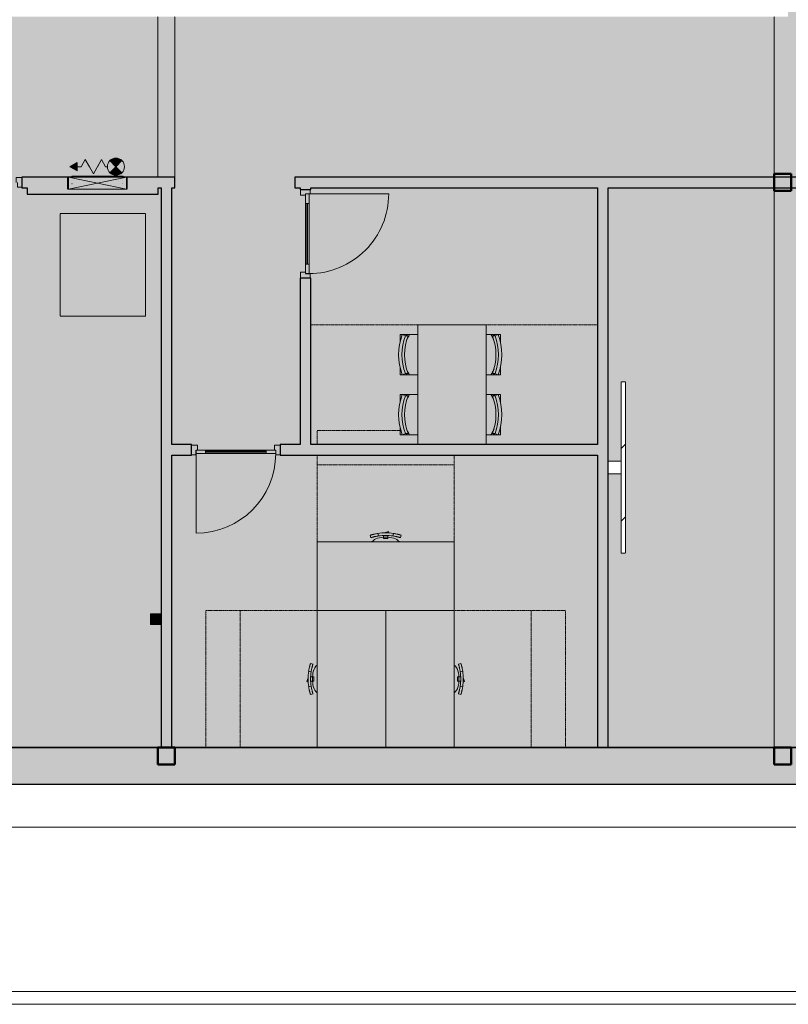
# Model space of a CAD drawing. Header units: millimetres. Extents: x 1000 to 188789, y -4122 to 39732.
# Tile 77 of 86: x 154376 to 163356, y 8500 to 20000. Entities that reach past the tile are written whole.
import ezdxf

# ---------------------------------------------------------------- set-up
doc = ezdxf.new("R2010")
doc.units = ezdxf.units.MM
doc.linetypes.add('Dash', pattern=[6.35, 3.175, -3.175])
doc.linetypes.add('THO_hhidden', pattern=[2.5, 1.5, -1])
doc.layers.add('A-AREA-BNDY', color=1, linetype='Continuous', lineweight=50, true_color=0xff0000)
doc.layers.add('A-DETL', color=7, linetype='Continuous', lineweight=13, true_color=0x00a600)
for name, color, linetype, lineweight in [('A-AREA-PATT', 7, 'Continuous', 13), ('A-DETL-GENF', 7, 'Continuous', 13), ('A-DOOR', 7, 'Continuous', 13), ('A-GENM', 7, 'Continuous', 13), ('A-WALL-PATT', 7, 'Continuous', 18), ('I-FURN', 7, 'Continuous', 13), ('I-FURN-HDLN', 7, 'Dash', 13), ('I-WALL', 7, 'Continuous', 18), ('P-SANR-FIXT', 7, 'Continuous', 13), ('Q-SPCQ', 7, 'Continuous', 13), ('S-COLS-SYMB', 7, 'Continuous', 50)]:
    doc.layers.add(name, color=color, linetype=linetype, lineweight=lineweight)
pattern_1 = [(135, (14768.75, -53337.14), (-424.264, -424.264), [])]

# ---------------------------------------------------------------- blocks, each defined once
blk = doc.blocks.new('NLRS_01_GM_WPB_dummy digibord_gen_tho_HW - Digibord-V197-01 1e verdieping BC')
at = {"layer": 'A-GENM', "true_color": 0x808080}
h = blk.add_hatch(dxfattribs=at)
h.set_pattern_fill('FP_142', color=8, style=0, pattern_type=2)
h.set_pattern_definition(pattern_1)
h.paths.add_polyline_path([(1000, 75), (1000, 125), (-1000, 125), (-1000, 75), (655, 75)])
h = blk.add_hatch(dxfattribs=at)
h.set_pattern_fill('FP_142', color=8, style=0, pattern_type=2)
h.set_pattern_definition(pattern_1)
h.paths.add_polyline_path([(75, 75), (-75, 75), (-75, -75), (75, -75)])
at = {"layer": 'A-GENM', "linetype": 'THO_hhidden'}
for p, q in [((1000, 125), (-1000, 125)), ((-1000, 125), (-1000, 75)), ((1000, 75), (1000, 125)), ((-1000, 75), (1000, 75)), ((75, 75), (-75, 75)), ((-75, 75), (-75, -75)), ((75, -75), (75, 75)), ((-75, -75), (75, -75))]:
    blk.add_line(p, q, dxfattribs=at)
blk = doc.blocks.new('NLRS_32_DO_WPB_binnen deurkozijn hout_gen_tho - enkele deur met glas_ rechtsdraaiend-2036025-01 1e verdieping BC')
at = {"layer": 'A-DOOR'}
for p, q in [((-467, 0), (-517, 0)), ((-467, -54), (-467, 0)), ((467, -54), (467, 0)), ((467, 0), (517, 0)), ((-517, -114), (-450, -114)), ((-450, -114), (-450, -54)), ((450, -114), (450, -54)), ((517, -114), (450, -114))]:
    blk.add_line(p, q, dxfattribs=at)
blk = doc.blocks.new('NLRS_32_DO_UN_deur_gen_tho - deur met glasvlak_ rechtsdraaiend-V221-01 1e verdieping BC')
at = {"layer": 'A-DETL-GENF'}
for p, q in [((-465, 0), (-465, 930)), ((-465, 0), (465, 0)), ((-465, -40), (-465, 0)), ((-465, -40), (465, -40)), ((465, -40), (465, 0))]:
    blk.add_line(p, q, dxfattribs=at)
blk.add_arc((-465, 0), 930, 360, 90, dxfattribs=at)
at = {"layer": 'A-GENM', "lineweight": 18}
for p, q in [((-355, 0), (-465, 0)), ((-465, 0), (-465, -40)), ((-355, -40), (-355, 0)), ((465, 0), (355, 0)), ((355, 0), (355, -40)), ((465, -40), (465, 0)), ((-465, -40), (-355, -40)), ((355, -40), (465, -40))]:
    blk.add_line(p, q, dxfattribs=at)
at = {"layer": 'A-GENM'}
for p, q in [((-355, 0), (355, 0)), ((355, 0), (-224, 0)), ((198, 0), (355, 0)), ((355, -40), (-355, -40)), ((355, -40), (-224, -40)), ((355, -40), (-224, -40)), ((198, -40), (355, -40)), ((198, -40), (355, -40))]:
    blk.add_line(p, q, dxfattribs=at)
blk = doc.blocks.new('NLRS_32_DO_WPB_binnen deurkozijn hout_gen_tho - enkele deur met glas_ linksdraaiend-2036054-01 1e verdieping BC')
at = {"layer": 'A-DOOR'}
for p, q in [((-467, 0), (-517, 0)), ((-467, -54), (-467, 0)), ((467, -54), (467, 0)), ((467, 0), (517, 0)), ((-517, -114), (-450, -114)), ((-450, -114), (-450, -54)), ((450, -114), (450, -54)), ((517, -114), (450, -114))]:
    blk.add_line(p, q, dxfattribs=at)
blk = doc.blocks.new('NLRS_32_DO_UN_deur_gen_tho - deur met glasvlak_ linksdraaiend-V220-01 1e verdieping BC')
at = {"layer": 'A-DETL-GENF'}
for p, q in [((465, 0), (465, 930)), ((-465, 0), (465, 0)), ((-465, -40), (-465, 0)), ((-465, -40), (465, -40)), ((465, -40), (465, 0))]:
    blk.add_line(p, q, dxfattribs=at)
blk.add_arc((465, 0), 930, 90, 180, dxfattribs=at)
at = {"layer": 'A-GENM', "lineweight": 18}
for p, q in [((-355, 0), (-465, 0)), ((-465, 0), (-465, -40)), ((-355, -40), (-355, 0)), ((465, 0), (355, 0)), ((355, 0), (355, -40)), ((465, -40), (465, 0)), ((-465, -40), (-355, -40)), ((355, -40), (465, -40))]:
    blk.add_line(p, q, dxfattribs=at)
at = {"layer": 'A-GENM'}
for p, q in [((355, 0), (-355, 0)), ((-198, 0), (-355, 0)), ((-355, 0), (224, 0)), ((355, -40), (-355, -40)), ((-198, -40), (-355, -40)), ((-355, -40), (224, -40))]:
    blk.add_line(p, q, dxfattribs=at)
blk = doc.blocks.new('NLRS_32_DO_WPB_binnen deurkozijn hout_gen_tho - enkele deur_ rechtsdraaiend-1905093-01 1e verdieping BC')
at = {"layer": 'A-DOOR'}
for p, q in [((-467, 0), (-517, 0)), ((-467, -54), (-467, 0)), ((467, -54), (467, 0)), ((467, 0), (517, 0)), ((-517, -114), (-450, -114)), ((-450, -114), (-450, -54)), ((450, -114), (450, -54)), ((517, -114), (450, -114))]:
    blk.add_line(p, q, dxfattribs=at)
blk = doc.blocks.new('NLRS_32_DO_UN_glasvlakvulling_gen_tho - enkelglas-1905434-01 1e verdieping BC')
at = {"layer": 'A-GENM', "true_color": 0xd7e6e6}
blk.add_hatch(color=254, dxfattribs=at).paths.add_polyline_path([(-16, -31), (-355, -31), (-355, -41), (355, -41), (355, -31), (67, -31)])
at = {"layer": 'A-GENM', "lineweight": 18}
for p, q in [((355, -31), (-355, -31)), ((-355, -31), (-355, -41)), ((-355, -41), (355, -41)), ((355, -41), (355, -31))]:
    blk.add_line(p, q, dxfattribs=at)
blk = doc.blocks.new('NLRS_28_SCO_UN_koker_gen_bcb - K200_200_12_5-2311149-01 1e verdieping BC')
at = {"layer": 'S-COLS-SYMB'}
for p, q in [((-100, 100), (100, 100)), ((-100, -100), (-100, 100)), ((100, -100), (100, 100)), ((-100, -100), (100, -100))]:
    blk.add_line(p, q, dxfattribs=at)
blk = doc.blocks.new('NLRS_82_FU_UN_bureau vrijstaand 2 poten kmx4r73h_gen_bcb - bureau vrijstaand 2 poten-2080460-01 1e verdieping BC')
at = {"layer": 'I-FURN'}
for p, q in [((0, 0), (1600, 0)), ((1600, 0), (1600, -800)), ((0, -800), (1600, -800))]:
    blk.add_line(p, q, dxfattribs=at)
at = {"layer": 'I-FURN-HDLN'}
for p, q in [((1600, 1300), (0, 1300)), ((1600, 0), (1600, 1300)), ((0, 900), (1600, 900)), ((1600, 0), (1600, 900))]:
    blk.add_line(p, q, dxfattribs=at)
blk = doc.blocks.new('NLRS_82_FU_UN_bureaustoel eenvoudig mgrq5610_gen_bcb - bureaustoel eenvoudig-2080445-01 1e verdieping BC')
at = {"layer": 'I-FURN'}
for p, q in [((-31, 14), (-36, -1)), ((-8, 6), (-31, 14)), ((13, 0), (-8, 6)), ((-182, -28), (-174, -58)), ((-174, -58), (-182, -28)), ((-91, -7), (-84, -36)), ((-25, -37), (-25, -31)), ((-25, -47), (-25, -37)), ((-25, -68), (-25, -47)), ((25, -68), (-25, -68)), ((25, -31), (25, -37)), ((25, -37), (25, -47)), ((25, -47), (25, -68)), ((84, -36), (91, -7)), ((174, -58), (182, -28)), ((174, -58), (182, -28))]:
    blk.add_line(p, q, dxfattribs=at)
for centre, radius, start, end in [((-67, -178), 118, 103.7411, 142.9087), ((-17, -324), 272, 86.5079, 106.6919), ((0, -595), 595, 90, 98.8508), ((0, -595), 565, 90, 98.5303), ((0, -595), 595, 81.1492, 90), ((0, -595), 565, 81.4697, 90), ((17, -324), 272, 73.3081, 93.4921), ((67, -178), 118, 37.0913, 76.2589)]:
    blk.add_arc(centre, radius, start, end, dxfattribs=at)
for points in [[(-182, -28), (-182, -28), (-182, -28), (-182, -28)], [(-182, -28), (-182, -28), (-181, -28), (-181, -28), (-181, -28)], [(-181, -28), (-180, -28), (-179, -28), (-177, -27), (-176, -27)], [(-173, -57), (-173, -57), (-174, -57), (-174, -57), (-174, -58)], [(-174, -58), (-174, -58), (-174, -57), (-174, -57)], [(-168, -56), (-169, -56), (-172, -57), (-173, -57), (-173, -57)], [(-130, -14), (-123, -13), (-111, -10), (-98, -8), (-91, -7)], [(-84, -36), (-90, -37), (-103, -39), (-116, -42), (-122, -43)], [(122, -43), (116, -42), (103, -39), (90, -37), (84, -36)], [(91, -7), (98, -8), (111, -10), (123, -13), (130, -14)], [(173, -57), (173, -57), (172, -57), (169, -56), (168, -56)], [(174, -58), (174, -57), (174, -57), (173, -57), (173, -57)], [(174, -57), (174, -57), (174, -58), (174, -58)], [(176, -27), (177, -27), (179, -28), (180, -28), (181, -28)], [(181, -28), (181, -28), (181, -28), (182, -28), (182, -28)], [(182, -28), (182, -28), (182, -28), (182, -28)]]:
    blk.add_open_spline(points, degree=3, dxfattribs=at)
for points in [[(-176, -27), (-175, -26), (-172, -26), (-168, -24), (-164, -23), (-160, -22), (-157, -21), (-153, -20), (-148, -19), (-144, -18), (-138, -16), (-133, -15), (-130, -14)], [(-122, -43), (-127, -44), (-133, -46), (-141, -48), (-146, -49), (-150, -50), (-154, -51), (-157, -52), (-160, -53), (-163, -54), (-166, -55), (-167, -55), (-168, -56)], [(168, -56), (167, -55), (165, -55), (160, -53), (156, -52), (153, -51), (149, -50), (145, -49), (141, -48), (136, -47), (130, -45), (125, -44), (122, -43)], [(130, -14), (134, -15), (141, -17), (149, -19), (154, -20), (158, -21), (162, -22), (165, -23), (168, -24), (170, -25), (173, -26), (175, -26), (176, -27)]]:
    blk.add_open_spline(points, degree=3, knots=[0, 0, 0, 0, 0.2, 0.3, 0.4, 0.475, 0.55, 0.625, 0.7, 0.775, 0.85, 1, 1, 1, 1], dxfattribs=at)
blk = doc.blocks.new('NLRS_82_FU_UN_bureau vrijstaand 2 poten kmx4r73h_gen_bcb - bureau vrijstaand 2 poten-2332670-01 1e verdieping BC')
at = {"layer": 'I-FURN'}
for p, q in [((1600, 800), (0, 800)), ((1600, 800), (1600, 0)), ((1600, 0), (0, 0))]:
    blk.add_line(p, q, dxfattribs=at)
at = {"layer": 'I-FURN-HDLN'}
for p, q in [((1600, 0), (1600, -900)), ((1600, 0), (1600, -1300)), ((0, -900), (1600, -900)), ((1600, -1300), (0, -1300))]:
    blk.add_line(p, q, dxfattribs=at)
blk = doc.blocks.new('NLRS_82_FU_UN_bureaustoel eenvoudig mgrq5610_gen_bcb - bureaustoel eenvoudig-2332671-01 1e verdieping BC')
at = {"layer": 'I-FURN'}
for p, q in [((-174, 58), (-182, 28)), ((-182, 28), (-174, 58)), ((-84, 36), (-91, 7)), ((-36, 1), (-31, -14)), ((-25, 47), (-25, 68)), ((-25, 68), (25, 68)), ((-25, 37), (-25, 47)), ((-25, 31), (-25, 37)), ((-8, -6), (13, 0)), ((25, 68), (25, 47)), ((25, 47), (25, 37)), ((25, 37), (25, 31)), ((91, 7), (84, 36)), ((182, 28), (174, 58)), ((182, 28), (174, 58)), ((-31, -14), (-8, -6))]:
    blk.add_line(p, q, dxfattribs=at)
for centre, radius, start, end in [((-67, 178), 118, 217.0913, 256.2589), ((-17, 324), 272, 253.3081, 273.4921), ((0, 595), 595, 261.1492, 270), ((0, 595), 565, 261.4697, 270), ((17, 324), 272, 266.5079, 286.6919), ((0, 595), 565, 270, 278.5303), ((0, 595), 595, 270, 278.8508), ((67, 178), 118, 283.7411, 322.9087)]:
    blk.add_arc(centre, radius, start, end, dxfattribs=at)
for points in [[(-181, 28), (-181, 28), (-181, 28), (-182, 28), (-182, 28)], [(-182, 28), (-182, 28), (-182, 28), (-182, 28)], [(-176, 27), (-177, 27), (-179, 28), (-180, 28), (-181, 28)], [(-174, 57), (-174, 57), (-174, 58), (-174, 58)], [(-174, 58), (-174, 57), (-174, 57), (-173, 57), (-173, 57)], [(-173, 57), (-173, 57), (-172, 57), (-169, 56), (-168, 56)], [(-91, 7), (-98, 8), (-111, 10), (-123, 13), (-130, 14)], [(-122, 43), (-116, 42), (-103, 39), (-90, 37), (-84, 36)], [(84, 36), (90, 37), (103, 39), (116, 42), (122, 43)], [(130, 14), (123, 13), (111, 10), (98, 8), (91, 7)], [(168, 56), (169, 56), (172, 57), (173, 57), (173, 57)], [(173, 57), (173, 57), (174, 57), (174, 57), (174, 58)], [(174, 58), (174, 58), (174, 57), (174, 57)], [(181, 28), (180, 28), (179, 28), (177, 27), (176, 27)], [(182, 28), (182, 28), (181, 28), (181, 28), (181, 28)], [(182, 28), (182, 28), (182, 28), (182, 28)]]:
    blk.add_open_spline(points, degree=3, dxfattribs=at)
for points in [[(-130, 14), (-134, 15), (-141, 17), (-149, 19), (-154, 20), (-158, 21), (-162, 22), (-165, 23), (-168, 24), (-170, 25), (-173, 26), (-175, 26), (-176, 27)], [(-168, 56), (-167, 55), (-165, 55), (-160, 53), (-156, 52), (-153, 51), (-149, 50), (-145, 49), (-141, 48), (-136, 47), (-130, 45), (-125, 44), (-122, 43)], [(122, 43), (127, 44), (133, 46), (141, 48), (146, 49), (150, 50), (154, 51), (157, 52), (160, 53), (163, 54), (166, 55), (167, 55), (168, 56)], [(176, 27), (175, 26), (172, 26), (168, 24), (164, 23), (160, 22), (157, 21), (153, 20), (148, 19), (144, 18), (138, 16), (133, 15), (130, 14)]]:
    blk.add_open_spline(points, degree=3, knots=[0, 0, 0, 0, 0.2, 0.3, 0.4, 0.475, 0.55, 0.625, 0.7, 0.775, 0.85, 1, 1, 1, 1], dxfattribs=at)
blk = doc.blocks.new('NLRS_82_FU_UN_tafel xlhbxup7_gen_bcb - tafel-V254-01 1e verdieping BC')
at = {"layer": 'I-FURN'}
for p, q in [((700, 400), (-700, 400)), ((700, -400), (700, 400)), ((-700, -400), (700, -400))]:
    blk.add_line(p, q, dxfattribs=at)
at = {"layer": 'I-FURN-HDLN'}
for p, q in [((700, 400), (700, 1650)), ((700, -400), (700, -1700))]:
    blk.add_line(p, q, dxfattribs=at)
blk = doc.blocks.new('NLRS_82_FU_UN_stoel buisframe 20ezvjsu_gen_bcb - stoel buisframe-2165356-01 1e verdieping BC')
at = {"layer": 'I-FURN'}
for p, q in [((-235, -39), (-145, -39)), ((-235, -39), (-235, -64)), ((-235, -64), (-230, -64)), ((-235, -65), (-221, -102)), ((-235, -95), (-235, -65)), ((-221, -132), (-235, -95)), ((-235, -151), (-235, -98)), ((-221, -132), (-221, -102)), ((146, -39), (235, -39)), ((221, -102), (235, -65)), ((235, -95), (221, -132)), ((221, -132), (221, -102)), ((230, -64), (235, -64)), ((235, -39), (235, -64)), ((235, -65), (235, -95)), ((235, -95), (235, -151)), ((-235, -151), (-235, -246)), ((-210, -129), (-210, -138)), ((210, -138), (210, -129)), ((235, -246), (235, -151))]:
    blk.add_line(p, q, dxfattribs=at)
for start, end in [(112.9542, 123.259), (56.741, 67.3677)]:
    blk.add_arc((0, -509), 429, start, end, dxfattribs=at)
for centre, major_axis in [((0, -667), (655, 0)), ((0, -667), (615, 0)), ((0, -697), (615, 0))]:
    blk.add_ellipse(centre, major_axis=major_axis, ratio=0.984808, start_param=1.204062, end_param=1.93798, dxfattribs=at)
blk = doc.blocks.new('NLRS_82_FU_UN_stoel buisframe 20ezvjsu_gen_bcb - stoel buisframe-V238-01 1e verdieping BC')
at = {"layer": 'I-FURN'}
for p, q in [((-235, -39), (-145, -39)), ((-235, -39), (-235, -64)), ((-235, -64), (-230, -64)), ((-235, -65), (-221, -102)), ((-235, -95), (-235, -65)), ((-221, -132), (-235, -95)), ((-235, -151), (-235, -98)), ((-221, -132), (-221, -102)), ((146, -39), (235, -39)), ((221, -102), (235, -65)), ((235, -95), (221, -132)), ((221, -132), (221, -102)), ((230, -64), (235, -64)), ((235, -39), (235, -64)), ((235, -65), (235, -95)), ((235, -95), (235, -151)), ((-235, -151), (-235, -204)), ((-210, -129), (-210, -138)), ((210, -138), (210, -129)), ((235, -204), (235, -151))]:
    blk.add_line(p, q, dxfattribs=at)
for start, end in [(112.9542, 123.259), (56.741, 67.3677)]:
    blk.add_arc((0, -509), 429, start, end, dxfattribs=at)
for centre, major_axis in [((0, -667), (655, 0)), ((0, -667), (615, 0)), ((0, -697), (615, 0))]:
    blk.add_ellipse(centre, major_axis=major_axis, ratio=0.984808, start_param=1.204062, end_param=1.93798, dxfattribs=at)
blk = doc.blocks.new('NLRS_65_SE__haspelkast inbouw p1jbq1s6_sav_bcb - haspelkast inbouw_saval_i 32-n_haspel deco-32_30m-3_4_-2287612-01 1e verdieping BC')
at = {"layer": 'A-DETL-GENF'}
for points in [[(43695, 28321), (43765, 28392), (43745, 28408), (43721, 28418), (43695, 28421), (43669, 28418), (43645, 28408), (43624, 28392), (43669, 28347)], [(43243, 28271), (43243, 28371), (43156, 28321), (43231, 28278)], [(43695, 28221), (43721, 28225), (43745, 28235), (43765, 28251), (43695, 28321), (43624, 28251), (43645, 28235), (43669, 28225)]]:
    blk.add_hatch(color=256, dxfattribs=at).paths.add_polyline_path(points)
for p, q in [((43243, 28371), (43156, 28321)), ((43156, 28321), (43243, 28271)), ((43290, 28321), (43156, 28321)), ((43243, 28271), (43243, 28371)), ((43290, 28321), (43337, 28404)), ((43385, 28321), (43337, 28404)), ((43385, 28321), (43432, 28239)), ((43527, 28404), (43432, 28239)), ((43480, 28321), (43527, 28404)), ((43575, 28321), (43527, 28404)), ((43595, 28321), (43575, 28321)), ((43624, 28392), (43695, 28321)), ((43765, 28251), (43624, 28392)), ((43765, 28392), (43624, 28251)), ((43695, 28321), (43624, 28251)), ((43695, 28321), (43765, 28392)), ((43765, 28251), (43695, 28321))]:
    blk.add_line(p, q, dxfattribs=at)
blk.add_circle((43695, 28321), 100, dxfattribs=at)
for start, end in [(45, 135), (225, 315)]:
    blk.add_arc((43695, 28321), 100, start, end, dxfattribs=at)
at = {"layer": 'Q-SPCQ'}
for p, q in [((43112, 28201), (43847, 28201)), ((43112, 28201), (43112, 28200)), ((43847, 28200), (43112, 28200)), ((43140, 28200), (43140, 28060)), ((43140, 28200), (43820, 28059)), ((43820, 28200), (43140, 28059)), ((43820, 28060), (43820, 28200)), ((43847, 28200), (43847, 28201)), ((43140, 28060), (43140, 28059)), ((43820, 28059), (43820, 28060)), ((43820, 28059), (43140, 28059))]:
    blk.add_line(p, q, dxfattribs=at)
blk = doc.blocks.new('NLRS_65_PF_FB_brandslanghaspel_saval - brandslanghaspel_saval_deco-d32_slang 30m-3_4_-V257-01 1e verdieping BC')
at = {"layer": 'P-SANR-FIXT'}
for p, q in [((47145, 18171), (47236, 18171)), ((47252, 18171), (47295, 18171)), ((47252, 18171), (47295, 18171)), ((47309, 18171), (47337, 18171)), ((47309, 18171), (47337, 18171)), ((47353, 18171), (47423, 18171)), ((47353, 18171), (47423, 18171)), ((47435, 18171), (47445, 18171)), ((46998, 18086), (46997, 18086)), ((46997, 18086), (46997, 18086)), ((46997, 18081), (46997, 18081)), ((46998, 18081), (46997, 18081)), ((47024, 18165), (47565, 18165)), ((47024, 18165), (47030, 18165)), ((47167, 18166), (47236, 18166)), ((47167, 18166), (47236, 18166)), ((47295, 18166), (47315, 18166)), ((47295, 18166), (47315, 18166)), ((47353, 18166), (47423, 18166)), ((47353, 18166), (47423, 18166)), ((47435, 18166), (47445, 18166)), ((47559, 18165), (47565, 18165)), ((47592, 18086), (47592, 18086)), ((47592, 18086), (47592, 18086)), ((47592, 18081), (47592, 18081)), ((47592, 18081), (47592, 18081))]:
    blk.add_line(p, q, dxfattribs=at)
at = {"layer": 'P-SANR-FIXT', "flags": 128}
for points in [[(46997, 18166), (46997, 18166), (46997, 18166), (46997, 18166), (46997, 18166), (46997, 18166), (46997, 18167), (46996, 18167), (46996, 18167), (46996, 18167), (46996, 18167), (46996, 18167), (46996, 18167), (46996, 18167), (46996, 18167), (46996, 18167), (46996, 18167), (46996, 18167), (46995, 18167), (46995, 18167), (46995, 18167), (46995, 18167), (46995, 18167), (46995, 18167), (46995, 18168), (46995, 18168), (46995, 18168), (46995, 18168), (46995, 18168), (46995, 18168), (46995, 18168), (46995, 18168), (46995, 18168), (46995, 18168), (46995, 18168), (46995, 18169), (46995, 18169), (46995, 18169), (46995, 18169), (46995, 18169), (46995, 18169), (46995, 18169), (46995, 18169), (46995, 18169), (46995, 18169), (46995, 18170), (46995, 18170), (46995, 18170), (46995, 18170), (46995, 18170), (46995, 18170), (46995, 18170), (46995, 18170), (46995, 18170), (46995, 18170), (46995, 18170), (46995, 18171), (46995, 18171), (46995, 18171), (46995, 18171), (46995, 18171), (46996, 18171), (46996, 18171), (46996, 18171), (46996, 18171), (46996, 18171), (46996, 18171), (46996, 18171), (46996, 18171), (46996, 18171), (46996, 18171), (46996, 18171), (46996, 18171), (46997, 18171), (46997, 18171), (46997, 18171), (46997, 18171), (46997, 18171), (46997, 18171), (46997, 18171)], [(46997, 18171), (46997, 18171), (46998, 18171), (46999, 18171), (47001, 18171), (47003, 18171), (47006, 18171), (47009, 18171), (47012, 18171), (47016, 18171), (47021, 18171), (47025, 18171), (47031, 18171), (47036, 18171), (47043, 18171), (47049, 18171), (47056, 18171), (47063, 18171), (47071, 18171), (47079, 18171), (47087, 18171), (47096, 18171), (47105, 18171), (47114, 18171), (47124, 18171), (47134, 18171), (47144, 18171)], [(47295, 18171), (47283, 18171), (47271, 18171), (47259, 18171), (47247, 18171), (47236, 18171), (47224, 18171), (47212, 18171), (47201, 18171), (47190, 18171), (47179, 18171), (47168, 18171), (47157, 18171), (47147, 18171), (47137, 18171), (47127, 18171), (47117, 18171), (47108, 18171), (47098, 18171), (47090, 18171), (47081, 18171), (47073, 18171), (47065, 18171), (47058, 18171), (47051, 18171), (47044, 18171), (47038, 18171), (47032, 18171), (47027, 18171), (47022, 18171), (47017, 18171), (47013, 18171), (47010, 18171), (47006, 18171), (47004, 18171), (47001, 18171), (47000, 18171), (46998, 18171), (46998, 18171), (46997, 18171), (46997, 18171)], [(47592, 18171), (47592, 18171), (47591, 18171), (47590, 18171), (47588, 18171), (47586, 18171), (47584, 18171), (47581, 18171), (47577, 18171), (47573, 18171), (47569, 18171), (47564, 18171), (47559, 18171), (47553, 18171), (47547, 18171), (47540, 18171), (47533, 18171), (47526, 18171), (47518, 18171), (47510, 18171), (47502, 18171), (47493, 18171), (47484, 18171), (47475, 18171), (47465, 18171), (47455, 18171), (47445, 18171), (47435, 18171), (47424, 18171), (47413, 18171), (47402, 18171), (47391, 18171), (47380, 18171), (47368, 18171), (47357, 18171), (47345, 18171), (47333, 18171), (47322, 18171), (47310, 18171), (47298, 18171), (47295, 18171)], [(47443, 18171), (47453, 18171), (47463, 18171), (47472, 18171), (47482, 18171), (47491, 18171), (47500, 18171), (47508, 18171), (47516, 18171), (47524, 18171), (47531, 18171), (47538, 18171), (47545, 18171), (47551, 18171), (47557, 18171), (47562, 18171), (47567, 18171), (47572, 18171), (47576, 18171), (47580, 18171), (47583, 18171), (47586, 18171), (47588, 18171), (47590, 18171), (47591, 18171), (47592, 18171), (47592, 18171), (47592, 18171)], [(47592, 18171), (47592, 18171), (47592, 18171), (47592, 18171), (47593, 18171), (47593, 18171), (47593, 18171), (47593, 18171), (47593, 18171), (47593, 18171), (47593, 18171), (47593, 18171), (47593, 18171), (47593, 18171), (47593, 18171), (47594, 18171), (47594, 18171), (47594, 18171), (47594, 18171), (47594, 18171), (47594, 18171), (47594, 18171), (47594, 18171), (47594, 18171), (47594, 18170), (47594, 18170), (47594, 18170), (47594, 18170), (47594, 18170), (47594, 18170), (47594, 18170), (47595, 18170), (47595, 18170), (47595, 18170), (47595, 18170), (47595, 18169), (47595, 18169), (47595, 18169), (47595, 18169), (47595, 18169), (47595, 18169), (47595, 18169), (47595, 18169), (47595, 18169), (47595, 18169), (47595, 18168), (47595, 18168), (47595, 18168), (47594, 18168), (47594, 18168), (47594, 18168), (47594, 18168), (47594, 18168), (47594, 18168), (47594, 18168), (47594, 18168), (47594, 18167), (47594, 18167), (47594, 18167), (47594, 18167), (47594, 18167), (47594, 18167), (47594, 18167), (47594, 18167), (47594, 18167), (47593, 18167), (47593, 18167), (47593, 18167), (47593, 18167), (47593, 18167), (47593, 18167), (47593, 18167), (47593, 18167), (47593, 18167), (47593, 18166), (47592, 18166), (47592, 18166), (47592, 18166), (47592, 18166), (47592, 18166)], [(46997, 18166), (46997, 18166), (46998, 18166), (46999, 18166), (47001, 18166), (47003, 18166), (47006, 18166), (47009, 18166), (47012, 18166), (47016, 18166), (47021, 18166), (47025, 18166), (47031, 18166), (47036, 18166), (47043, 18166), (47049, 18166), (47056, 18166), (47063, 18166), (47071, 18166), (47079, 18166), (47087, 18166), (47096, 18166), (47105, 18166), (47114, 18166), (47124, 18166), (47134, 18166), (47144, 18166), (47154, 18166), (47165, 18166), (47176, 18166), (47187, 18166), (47198, 18166), (47209, 18166), (47221, 18166), (47232, 18166), (47244, 18166), (47256, 18166), (47268, 18166), (47280, 18166), (47291, 18166), (47295, 18166)], [(47146, 18166), (47137, 18166), (47127, 18166), (47117, 18166), (47108, 18166), (47098, 18166), (47090, 18166), (47081, 18166), (47073, 18166), (47065, 18166), (47058, 18166), (47051, 18166), (47044, 18166), (47038, 18166), (47032, 18166), (47027, 18166), (47022, 18166), (47017, 18166), (47013, 18166), (47010, 18166), (47006, 18166), (47004, 18166), (47001, 18166), (47000, 18166), (46998, 18166), (46998, 18166), (46997, 18166), (46997, 18166)], [(47020, 18164), (47020, 18164), (47021, 18164), (47021, 18164), (47021, 18165), (47022, 18165), (47022, 18165), (47022, 18165), (47023, 18165), (47023, 18165), (47024, 18165), (47024, 18165), (47024, 18165)], [(47565, 18165), (47565, 18165), (47564, 18165), (47563, 18165), (47562, 18165), (47560, 18165), (47557, 18165), (47554, 18165), (47551, 18165), (47548, 18165), (47544, 18165), (47539, 18165), (47534, 18165), (47529, 18165), (47524, 18165), (47518, 18165), (47512, 18165), (47505, 18165), (47498, 18165), (47491, 18165), (47483, 18165), (47475, 18165), (47467, 18165), (47458, 18165), (47450, 18165), (47441, 18165), (47432, 18165), (47422, 18165), (47412, 18165), (47403, 18165), (47393, 18165), (47382, 18165), (47372, 18165), (47362, 18165), (47351, 18165), (47341, 18165), (47330, 18165), (47319, 18165), (47308, 18165), (47298, 18165), (47287, 18165), (47276, 18165), (47265, 18165), (47254, 18165), (47244, 18165), (47233, 18165), (47223, 18165), (47212, 18165), (47202, 18165), (47192, 18165), (47182, 18165), (47172, 18165), (47163, 18165), (47153, 18165), (47144, 18165), (47136, 18165), (47127, 18165), (47119, 18165), (47110, 18165), (47103, 18165), (47095, 18165), (47088, 18165), (47081, 18165), (47075, 18165), (47069, 18165), (47063, 18165), (47058, 18165), (47053, 18165), (47048, 18165), (47044, 18165), (47040, 18165), (47036, 18165), (47033, 18165), (47031, 18165), (47029, 18165), (47027, 18165), (47026, 18165), (47025, 18165), (47024, 18165), (47024, 18165)], [(47024, 18165), (47024, 18165), (47025, 18165), (47026, 18165), (47028, 18165)], [(47295, 18166), (47307, 18166), (47318, 18166), (47330, 18166), (47342, 18166), (47354, 18166), (47365, 18166), (47377, 18166), (47388, 18166), (47399, 18166), (47410, 18166), (47421, 18166), (47432, 18166), (47442, 18166), (47453, 18166), (47463, 18166), (47472, 18166), (47482, 18166), (47491, 18166), (47500, 18166), (47508, 18166), (47516, 18166), (47524, 18166), (47531, 18166), (47538, 18166), (47545, 18166), (47551, 18166), (47557, 18166), (47562, 18166), (47567, 18166), (47572, 18166), (47576, 18166), (47580, 18166), (47583, 18166), (47586, 18166), (47588, 18166), (47590, 18166), (47591, 18166), (47592, 18166), (47592, 18166), (47592, 18166)], [(47592, 18166), (47592, 18166), (47591, 18166), (47590, 18166), (47588, 18166), (47586, 18166), (47584, 18166), (47581, 18166), (47577, 18166), (47573, 18166), (47569, 18166), (47564, 18166), (47559, 18166), (47553, 18166), (47547, 18166), (47540, 18166), (47533, 18166), (47526, 18166), (47518, 18166), (47510, 18166), (47502, 18166), (47493, 18166), (47484, 18166), (47475, 18166), (47465, 18166), (47455, 18166), (47445, 18166)], [(47561, 18165), (47562, 18165), (47564, 18165), (47565, 18165), (47565, 18165), (47565, 18165)], [(47565, 18165), (47565, 18165), (47566, 18165), (47566, 18165), (47567, 18165), (47567, 18165), (47567, 18165), (47568, 18165), (47568, 18165), (47568, 18164), (47569, 18164), (47569, 18164), (47569, 18164)]]:
    blk.add_lwpolyline(points, dxfattribs=at)
blk = doc.blocks.new('NLRS_33_GM_WPB_vloeropening schacht rechthoek_gen_tho - 1000x1200 _dakluik_-2336092-01 1e verdieping BC')
at = {"layer": 'A-GENM', "linetype": 'THO_hhidden'}
for p, q in [((0, 1200), (1000, 1200)), ((0, 0), (0, 1200)), ((1000, 1200), (1000, 0)), ((1000, 0), (0, 0))]:
    blk.add_line(p, q, dxfattribs=at)
blk = doc.blocks.new('NLRS_82_FU_UN_bureau vrijstaand 2 poten kmx4r73h_gen_bcb - bureau vrijstaand 2 poten-V264-01 1e verdieping BC')
at = {"layer": 'I-FURN'}
for p, q in [((0, 0), (0, 800)), ((1600, 800), (0, 800)), ((1600, 800), (1600, 0)), ((1600, 0), (0, 0))]:
    blk.add_line(p, q, dxfattribs=at)
at = {"layer": 'I-FURN-HDLN'}
for p, q in [((0, 0), (0, -900)), ((0, -1013), (0, 0)), ((1600, 0), (1600, -900)), ((1600, 0), (1600, -1013)), ((0, -900), (1600, -900)), ((1600, -1138), (1600, -1300)), ((549, -1300), (546, -1300)), ((1600, -1300), (632, -1300))]:
    blk.add_line(p, q, dxfattribs=at)
blk = doc.blocks.new('NLRS_33_GM_WPB_vloeropening schacht rechthoek_gen_tho - 125x125-2338696-01 1e verdieping BC')
at = {"layer": 'A-GENM', "linetype": 'THO_hhidden', "true_color": 0xc8fac8}
blk.add_hatch(color=254, dxfattribs=at).paths.add_polyline_path([(125, -125), (125, 0), (0, 0), (0, -125)])
at = {"layer": 'A-GENM'}
for p, q in [((125, 0), (0, 0)), ((0, 0), (0, -125)), ((125, -125), (125, 0)), ((0, -125), (125, -125))]:
    blk.add_line(p, q, dxfattribs=at)
at = {"layer": 'A-GENM', "linetype": 'THO_hhidden'}
for p, q in [((0, 0), (0, -125)), ((125, 0), (0, 0)), ((0, 0), (125, -125)), ((0, -125), (125, 0)), ((125, -125), (125, 0)), ((0, -125), (125, -125))]:
    blk.add_line(p, q, dxfattribs=at)

msp = doc.modelspace()

# ---------------------------------------------------------------- hatches: boundary and pattern name
at = {"layer": 'A-AREA-PATT', "true_color": 0xf3fae6}
h = msp.add_hatch(color=7, dxfattribs=at)
h.paths.add_polyline_path([(161252, 11500), (165743, 11501), (166091, 11507), (166492, 11526), (166868, 11556), (167218, 11594), (167598, 11646), (167887, 11695), (168084, 11731), (168276, 11770), (168477, 11814), (168608, 11844), (168893, 11915), (169262, 12018), (169639, 12136), (170018, 12268), (170362, 12399), (170743, 12558), (171037, 12692), (168499, 18037), (161252, 18037), (161252, 14844), (161402, 14844), (161402, 15769), (161452, 15769), (161452, 13769), (161402, 13769), (161402, 14694), (161252, 14694), (161252, 11770)])
h.paths.add_polyline_path([(161127, 11500), (161127, 14912), (157419, 14912), (157419, 15037), (157652, 15037), (157652, 16983), (157777, 16983), (157777, 15037), (161127, 15037), (161127, 18037), (157777, 18037), (157777, 18017), (157652, 18017), (157652, 18037), (157589, 18037), (157589, 18162), (168440, 18162), (168440, 18166), (168551, 18219), (168556, 18209), (171627, 21458), (171627, 22162), (172893, 22164), (172893, 26037), (171752, 26037), (171752, 24126), (171627, 24126), (171627, 26742), (168556, 29991), (168552, 29983), (168439, 30037), (159752, 30037), (159752, 29234), (159689, 29234), (159689, 28200), (159752, 28200), (159752, 28162), (163352, 28162), (163352, 26100), (165589, 26100), (165589, 22100), (163352, 22100), (163351, 20037), (152552, 20037), (152551, 20000), (152489, 20000), (152489, 18966), (152552, 18966), (152552, 18162), (153368, 18162), (153368, 18037), (152552, 18037), (152552, 11500), (156027, 11500), (156027, 12937), (155904, 12937), (155904, 13062), (156027, 13062), (156027, 18037), (155992, 18037), (155992, 17962), (154464, 17962), (154464, 18037), (154402, 18037), (154402, 18162), (154939, 18162), (154939, 18021), (155629, 18023), (155629, 18162), (156189, 18162), (156189, 18037), (156152, 18037), (156152, 15037), (156385, 15037), (156385, 14912), (156152, 14912), (156152, 11500), (159537, 11500)])
h.paths.add_polyline_path([(171150, 12746), (171458, 12899), (171805, 13084), (172176, 13299), (172509, 13506), (172843, 13729), (173150, 13947), (173461, 14183), (173763, 14427), (174058, 14681), (174345, 14944), (174624, 15216), (174899, 15502), (175156, 15785), (175411, 16085), (175659, 16395), (175896, 16713), (176124, 17038), (176341, 17370), (176549, 17712), (176743, 18054), (176928, 18405), (177102, 18762), (177264, 19124), (177401, 19453), (177540, 19821), (177668, 20193), (177784, 20568), (177888, 20947), (177980, 21329), (178061, 21714), (178118, 22037), (174830, 22037), (174830, 21887), (175755, 21887), (175755, 21837), (173755, 21837), (173755, 21887), (174680, 21889), (174680, 22037), (171752, 22037), (171752, 21409), (168613, 18088), (169004, 17266), (169546, 17523), (171090, 14271), (170548, 14014), (171094, 12864)])
h.paths.add_polyline_path([(169893, 13703), (168349, 16955), (168891, 17212), (170435, 13960), (170016, 13761)])
h.paths.add_polyline_path([(157257, 14949), (156547, 14949), (156547, 14959), (157257, 14959)])
h.paths.add_polyline_path([(153204, 15955), (153204, 16080), (153329, 16080), (153329, 15955), (153217, 15955)])
h.paths.add_polyline_path([(168951, 16036), (168973, 16040), (168981, 16043), (169211, 16154), (169223, 16165), (169231, 16179), (169236, 16194), (169238, 16208), (169234, 16230), (169231, 16239), (169122, 16465), (169114, 16475), (169105, 16483), (169088, 16492), (169071, 16495), (169052, 16494), (169035, 16489), (168818, 16386), (168798, 16371), (168791, 16362), (168782, 16346), (168778, 16328), (168779, 16310), (168785, 16293), (168896, 16063), (168907, 16051), (168921, 16043), (168937, 16038), (168949, 16036)])
h.paths.add_polyline_path([(169606, 16347), (169628, 16351), (169636, 16354), (169866, 16465), (169880, 16481), (169886, 16490), (169891, 16505), (169893, 16519), (169889, 16541), (169886, 16550), (169776, 16778), (169771, 16784), (169760, 16794), (169737, 16804), (169724, 16806), (169707, 16805), (169683, 16797), (169464, 16691), (169454, 16683), (169445, 16673), (169437, 16657), (169433, 16639), (169434, 16621), (169440, 16604), (169551, 16374), (169567, 16359), (169576, 16354), (169592, 16349)])
h.paths.add_polyline_path([(157730, 17145), (157730, 17855), (157740, 17855), (157740, 17145)])
h.paths.add_polyline_path([(155499, 18184), (155473, 18187), (155449, 18197), (155429, 18213), (155499, 18284), (155570, 18213), (155545, 18196), (155525, 18187)])
h.paths.add_polyline_path([(155048, 18234), (154961, 18284), (155048, 18334), (155048, 18284)])
h.paths.add_polyline_path([(155499, 18284), (155429, 18355), (155449, 18371), (155473, 18381), (155499, 18384), (155525, 18381), (155549, 18371), (155570, 18355), (155525, 18310)])
h.paths.add_polyline_path([(152515, 19128), (152505, 19128), (152505, 19838), (152515, 19838)])
h.paths.add_polyline_path([(171715, 22324), (171705, 22324), (171705, 23034), (171715, 23034)])
h.paths.add_polyline_path([(171705, 23254), (171705, 23964), (171715, 23964), (171715, 23254)])
h.paths.add_polyline_path([(171753, 24125), (171753, 24474), (172152, 24474), (172152, 24139), (171831, 24137), (171831, 24125), (171827, 24125)])
h.paths.add_polyline_path([(173104, 26162), (174680, 26162), (174680, 26312), (173755, 26312), (173755, 26362), (175755, 26362), (175755, 26312), (174830, 26312), (174830, 26162), (178118, 26162), (178059, 26494), (177976, 26888), (177888, 27253), (177784, 27632), (177668, 28007), (177540, 28379), (177401, 28747), (177236, 29142), (177074, 29496), (176902, 29846), (176719, 30189), (176526, 30527), (176322, 30859), (176109, 31184), (175871, 31522), (175651, 31815), (175408, 32119), (175154, 32417), (174858, 32741), (174612, 32996), (174327, 33273), (174034, 33540), (173733, 33798), (173407, 34058), (173106, 34285), (172777, 34516), (172452, 34730), (172114, 34938), (171805, 35116), (171444, 35308), (171150, 35454), (170378, 33828), (170920, 33571), (169376, 30319), (168834, 30576), (168613, 30112), (171752, 26792), (171753, 26162), (173073, 26162)])
h.paths.add_polyline_path([(159705, 28362), (159705, 29072), (159715, 29072), (159715, 28362)])
h.paths.add_polyline_path([(161533, 30162), (168499, 30162), (171036, 35509), (170677, 35671), (170312, 35821), (169943, 35960), (169569, 36087), (169192, 36203), (168788, 36312), (168428, 36399), (168041, 36478), (167653, 36546), (167262, 36601), (166856, 36646), (166419, 36678), (166081, 36694), (165682, 36700), (161252, 36700), (161252, 33506), (161402, 33506), (161402, 34431), (161452, 34431), (161452, 32431), (161402, 32431), (161402, 33356), (161252, 33356), (161252, 30162), (161367, 30162)])
h.paths.add_polyline_path([(168721, 30630), (168179, 30887), (169723, 34139), (170265, 33882), (168795, 30787)])
h.paths.add_polyline_path([(169556, 31036), (169579, 31042), (169590, 31048), (169606, 31064), (169613, 31075), (169721, 31307), (169723, 31323), (169721, 31338), (169710, 31361), (169707, 31366), (169696, 31377), (169674, 31390), (169451, 31493), (169436, 31495), (169420, 31493), (169397, 31483), (169391, 31478), (169381, 31469), (169369, 31447), (169267, 31230), (169264, 31219), (169264, 31198), (169271, 31177), (169276, 31169), (169294, 31151), (169311, 31141), (169528, 31039), (169537, 31037), (169554, 31036)])
h.paths.add_polyline_path([(168901, 31347), (168926, 31354), (168940, 31364), (168952, 31377), (168966, 31402), (169066, 31618), (169068, 31634), (169066, 31649), (169061, 31664), (169047, 31683), (169037, 31691), (169010, 31705), (168796, 31804), (168781, 31806), (168765, 31804), (168750, 31799), (168731, 31785), (168723, 31775), (168714, 31758), (168612, 31541), (168609, 31528), (168609, 31509), (168615, 31491), (168625, 31474), (168633, 31466), (168657, 31452), (168874, 31350), (168884, 31347)])
at = {"layer": 'A-WALL-PATT', "true_color": 0xc0c0c0}
h = msp.add_hatch(color=9, dxfattribs=at)
h.paths.add_polyline_path([(154402, 18037), (154464, 18037), (154464, 18162), (154402, 18162)])
h.paths.add_polyline_path([(152427, 18037), (153368, 18037), (153368, 18162), (152427, 18162)])
for points in [[(155046, 17962), (155992, 17962), (155992, 18162), (155629, 18162), (155629, 18021), (154939, 18021), (154939, 18162), (154464, 18162), (154464, 17962), (154944, 17962)], [(163289, 18037), (163289, 18162), (159589, 18162), (159589, 18037), (162198, 18037)], [(156152, 11500), (156152, 18037), (156027, 18037), (156027, 11500)], [(161127, 11500), (161252, 11500), (161252, 18037), (161127, 18037), (161127, 11770)], [(157777, 15037), (157777, 15983), (157652, 15983), (157652, 15037)]]:
    msp.add_hatch(color=9, dxfattribs=at).paths.add_polyline_path(points)
h = msp.add_hatch(color=9, dxfattribs=at)
h.paths.add_polyline_path([(157777, 18037), (157777, 18162), (157589, 18162), (157589, 18037), (157652, 18037)])
h.paths.add_polyline_path([(156189, 18037), (156189, 18162), (155992, 18162), (155992, 18037), (156152, 18037)])
at = {"layer": 'A-WALL-PATT', "true_color": 0xd9eeee}
for points in [[(157777, 18037), (159589, 18037), (159589, 18162), (157777, 18162)], [(168499, 18037), (168440, 18162), (163289, 18162), (163289, 18037), (168186, 18037)]]:
    msp.add_hatch(color=254, dxfattribs=at).paths.add_polyline_path(points)
h = msp.add_hatch(color=254, dxfattribs=at)
h.paths.add_polyline_path([(157777, 15983), (157777, 16983), (157652, 16983), (157652, 15983)])
h.paths.add_polyline_path([(157777, 18017), (157777, 18037), (157652, 18037), (157652, 18017)])
at = {"layer": 'A-WALL-PATT', "true_color": 0xc0c0c0}
h = msp.add_hatch(color=9, dxfattribs=at)
h.paths.add_polyline_path([(160203, 14912), (161127, 14912), (161127, 15037), (157419, 15037), (157419, 14912), (159870, 14912)])
h.paths.add_polyline_path([(156152, 14912), (156385, 14912), (156385, 15037), (156152, 15037), (156152, 14993)])
at = {"layer": 'A-WALL-PATT', "true_color": 0x808080}
msp.add_hatch(color=8, dxfattribs=at).paths.add_polyline_path([(165689, 11070), (165689, 11500), (132089, 11500), (132089, 11070), (164860, 11070)])

# ---------------------------------------------------------------- linework, layer by layer
at = {"layer": 'A-AREA-BNDY', "lineweight": 35}
msp.add_line((165689, 11500), (132089, 11500), dxfattribs=at)
at = {"layer": 'A-DETL', "color": 7, "linetype": 'THO_hhidden', "lineweight": 18}
for p, q in [((155989, 20037), (155989, 18162)), ((156189, 20037), (156189, 18162)), ((163189, 20037), (163189, 18162)), ((163189, 18037), (163189, 11500))]:
    msp.add_line(p, q, dxfattribs=at)
at = {"layer": 'A-DETL', "color": 7, "linetype": 'THO_hhidden'}
msp.add_line((132089, 10570), (165689, 10570), dxfattribs=at)
at = {"layer": 'I-WALL', "lineweight": 25}
for p, q in [((154917, 18162), (154402, 18162)), ((154402, 18162), (154402, 18037)), ((154939, 18021), (154939, 18162)), ((155629, 18162), (155629, 18021)), ((156189, 18162), (155652, 18162)), ((156189, 18037), (156189, 18162)), ((157589, 18162), (157589, 18037)), ((168440, 18162), (157589, 18162)), ((154402, 18037), (154464, 18037)), ((154464, 18037), (154464, 17962)), ((154464, 17962), (155992, 17962)), ((154944, 18021), (154939, 18021)), ((155629, 18021), (155624, 18021)), ((155992, 17962), (155992, 18037)), ((155992, 18037), (156027, 18037)), ((156027, 18037), (156027, 11500)), ((156152, 15037), (156152, 18037)), ((156152, 18037), (156189, 18037)), ((157589, 18037), (157652, 18037)), ((157652, 18037), (157652, 18017)), ((157652, 18017), (157777, 18017)), ((157777, 18017), (157777, 18037)), ((157777, 18037), (161127, 18037)), ((161127, 18037), (161127, 15037)), ((161252, 11500), (161252, 18037)), ((161252, 18037), (168499, 18037)), ((157777, 16983), (157652, 16983)), ((157652, 16983), (157652, 15037)), ((157777, 15037), (157777, 16983)), ((156385, 15037), (156152, 15037)), ((156385, 14912), (156385, 15037)), ((157652, 15037), (157419, 15037)), ((157419, 15037), (157419, 14912)), ((161127, 15037), (157777, 15037)), ((156152, 11500), (156152, 14912)), ((156152, 14912), (156385, 14912)), ((157419, 14912), (161127, 14912)), ((161127, 14912), (161127, 11500)), ((156027, 11500), (152552, 11500)), ((161127, 11500), (156152, 11500)), ((165689, 11500), (161252, 11500)), ((132089, 11070), (165689, 11070))]:
    msp.add_line(p, q, dxfattribs=at)
at = {"layer": 'I-WALL'}
for p, q in [((124589, 8650), (173189, 8650)), ((173189, 8500), (124589, 8500))]:
    msp.add_line(p, q, dxfattribs=at)

# ---------------------------------------------------------------- block references
at = {"layer": 'A-DETL-GENF'}
msp.add_blockref('NLRS_65_SE__haspelkast inbouw p1jbq1s6_sav_bcb - haspelkast inbouw_saval_i 32-n_haspel deco-32_30m-3_4_-2287612-01 1e verdieping BC', (111805, -10038), dxfattribs=at)
for name, p, rotation in [('NLRS_32_DO_UN_deur_gen_tho - deur met glasvlak_ rechtsdraaiend-V221-01 1e verdieping BC', (157757, 17500), 269.9999999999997), ('NLRS_32_DO_UN_deur_gen_tho - deur met glasvlak_ linksdraaiend-V220-01 1e verdieping BC', (156902, 14932), 180)]:
    msp.add_blockref(name, p, dxfattribs=dict(at, rotation=rotation))
at = {"layer": 'A-DOOR'}
for name, p, rotation in [('NLRS_32_DO_WPB_binnen deurkozijn hout_gen_tho - enkele deur_ rechtsdraaiend-1905093-01 1e verdieping BC', (153885, 18043), 180), ('NLRS_32_DO_WPB_binnen deurkozijn hout_gen_tho - enkele deur met glas_ rechtsdraaiend-2036025-01 1e verdieping BC', (157771, 17500), 269.9999999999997), ('NLRS_32_DO_WPB_binnen deurkozijn hout_gen_tho - enkele deur met glas_ linksdraaiend-2036054-01 1e verdieping BC', (156902, 14918), 180)]:
    msp.add_blockref(name, p, dxfattribs=dict(at, rotation=rotation))
at = {"layer": 'A-GENM'}
for p, rotation in [((157771, 17500), 269.9999999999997), ((156902, 14918), 180)]:
    msp.add_blockref('NLRS_32_DO_UN_glasvlakvulling_gen_tho - enkelglas-1905434-01 1e verdieping BC', p, dxfattribs=dict(at, rotation=rotation))
at = {"layer": 'A-GENM', "linetype": 'THO_hhidden'}
msp.add_blockref('NLRS_33_GM_WPB_vloeropening schacht rechthoek_gen_tho - 1000x1200 _dakluik_-2336092-01 1e verdieping BC', (154847, 16537), dxfattribs=at)
for name, p, rotation in [('NLRS_01_GM_WPB_dummy digibord_gen_tho_HW - Digibord-V197-01 1e verdieping BC', (161327, 14769), 269.9999999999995), ('NLRS_33_GM_WPB_vloeropening schacht rechthoek_gen_tho - 125x125-2338696-01 1e verdieping BC', (155904, 12937), 89.9999999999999)]:
    msp.add_blockref(name, p, dxfattribs=dict(at, rotation=rotation))
at = {"layer": 'I-FURN'}
for name, p, rotation in [('NLRS_82_FU_UN_stoel buisframe 20ezvjsu_gen_bcb - stoel buisframe-2165356-01 1e verdieping BC', (158781, 16087), 89.99999999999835), ('NLRS_82_FU_UN_stoel buisframe 20ezvjsu_gen_bcb - stoel buisframe-V238-01 1e verdieping BC', (160031, 16087), 269.9999999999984), ('NLRS_82_FU_UN_stoel buisframe 20ezvjsu_gen_bcb - stoel buisframe-2165356-01 1e verdieping BC', (158781, 15387), 89.99999999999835), ('NLRS_82_FU_UN_stoel buisframe 20ezvjsu_gen_bcb - stoel buisframe-V238-01 1e verdieping BC', (160031, 15387), 269.9999999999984), ('NLRS_82_FU_UN_bureaustoel eenvoudig mgrq5610_gen_bcb - bureaustoel eenvoudig-2332671-01 1e verdieping BC', (158652, 14007), 180), ('NLRS_82_FU_UN_bureaustoel eenvoudig mgrq5610_gen_bcb - bureaustoel eenvoudig-2080445-01 1e verdieping BC', (157745, 12300), 90.00000000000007), ('NLRS_82_FU_UN_bureaustoel eenvoudig mgrq5610_gen_bcb - bureaustoel eenvoudig-2332671-01 1e verdieping BC', (159559, 12300), 89.99999999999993)]:
    msp.add_blockref(name, p, dxfattribs=dict(at, rotation=rotation))
at = {"layer": 'I-FURN-HDLN'}
for name, p, rotation in [('NLRS_82_FU_UN_tafel xlhbxup7_gen_bcb - tafel-V254-01 1e verdieping BC', (159427, 15737), 89.9999999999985), ('NLRS_82_FU_UN_bureau vrijstaand 2 poten kmx4r73h_gen_bcb - bureau vrijstaand 2 poten-V264-01 1e verdieping BC', (159452, 13900), 180), ('NLRS_82_FU_UN_bureau vrijstaand 2 poten kmx4r73h_gen_bcb - bureau vrijstaand 2 poten-2080460-01 1e verdieping BC', (157852, 11500), 90.00000000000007), ('NLRS_82_FU_UN_bureau vrijstaand 2 poten kmx4r73h_gen_bcb - bureau vrijstaand 2 poten-2332670-01 1e verdieping BC', (159452, 11500), 89.99999999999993)]:
    msp.add_blockref(name, p, dxfattribs=dict(at, rotation=rotation))
at = {"layer": 'P-SANR-FIXT'}
msp.add_blockref('NLRS_65_PF_FB_brandslanghaspel_saval - brandslanghaspel_saval_deco-d32_slang 30m-3_4_-V257-01 1e verdieping BC', (107990, 0), dxfattribs=at)
at = {"layer": 'S-COLS-SYMB'}
for p in [(163289, 18100), (156089, 11400), (163289, 11400)]:
    msp.add_blockref('NLRS_28_SCO_UN_koker_gen_bcb - K200_200_12_5-2311149-01 1e verdieping BC', p, dxfattribs=at)

doc.saveas('drawing.dxf')
